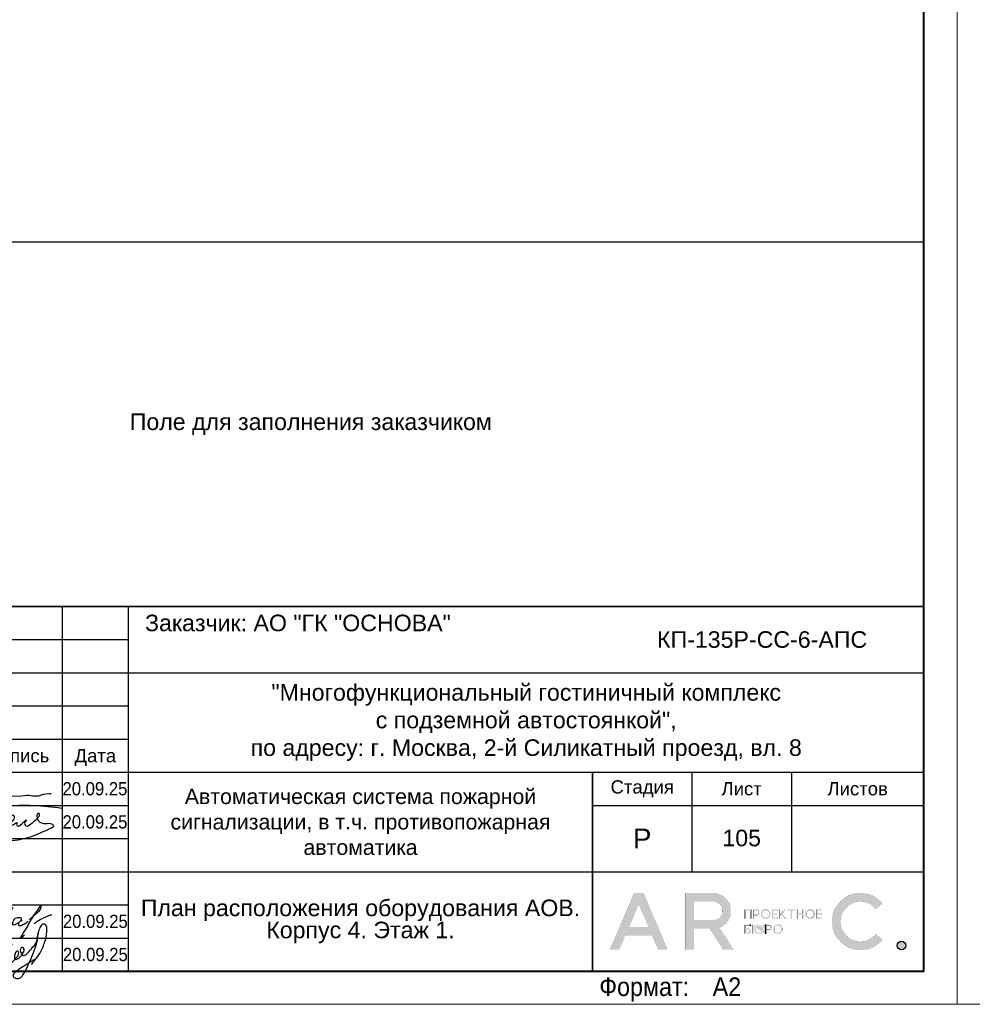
# Model space of a CAD drawing. Header units: millimetres. Extents: x -816133 to 919604, y 87941 to 147341.
# Tile 4 of 256: x -746175 to -731804, y 87941 to 102791. Entities that reach past the tile are written whole.
import ezdxf
from ezdxf.enums import TextEntityAlignment as Align

# ---------------------------------------------------------------- set-up
doc = ezdxf.new("R2010")
doc.units = ezdxf.units.MM
doc.layers.get('Defpoints').update_dxf_attribs({"color": 252})
for name, color, linetype, lineweight in [('DB CP Оформление', 7, 'Continuous', 25), ('Охрана входов', 252, 'Continuous', 30), ('Рамка', 7, 'Continuous', 18)]:
    doc.layers.add(name, color=color, linetype=linetype, lineweight=lineweight)
doc.layers.add('DB CP Подписи', color=7, linetype='Continuous', lineweight=25, true_color=0x0a45f5)
doc.layers.add('Автоматика', color=1, linetype='Continuous')
doc.layers.add('формат', color=250, linetype='Continuous')
doc.styles.add('Arial', font='arial.ttf', dxfattribs={"width": 0.9, "height": 699.9999999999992})
doc.styles.add('CP.Text', font='arial.ttf')
doc.styles.add('CP.Text дата', font='arial.ttf', dxfattribs={"width": 0.9})

# ---------------------------------------------------------------- blocks, each defined once
blk = doc.blocks.new('*U1162')
at = {"color": 0, "lineweight": 0}
blk.add_lwpolyline([(-841, 3.464264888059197e-14), (6.661338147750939e-14, 6.661338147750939e-14), (-1.377945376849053e-14, 594.0000000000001), (-841.0000000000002, 594.0000000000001)], close=True, dxfattribs=at)
at = {"lineweight": 40}
blk.add_lwpolyline([(-821, 5.000000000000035), (-4.999999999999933, 5.000000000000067), (-5.000000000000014, 589.0000000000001), (-821.0000000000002, 589.0000000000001)], close=True, dxfattribs=at)
at = {"style": 'Arial', "width": 0.9}
blk.add_text('Формат:', height=2.8, dxfattribs=at).set_placement((-53.97311837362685, 1.250000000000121))
at = {"style": 'Arial', "width": 0.9, "flags": 8}
blk.add_attdef('FORMAT', (-36.87188609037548, 1.257088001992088), '', height=2.8, dxfattribs=at)
blk = doc.blocks.new('Попов')
at = {"layer": 'DB CP Подписи', "color": 160, "true_color": 0x0a45f5}
for points in [[(7.394956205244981, 7.032094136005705), (4.284556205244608, 0.8400941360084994), (3.982156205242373, 0.4944941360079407), (3.665356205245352, 0.2583778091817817), (3.190156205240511, 0.09837780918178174), (2.801356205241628, 0.2064941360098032), (2.509696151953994, 0.451294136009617), (2.383756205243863, 0.7680941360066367), (2.429696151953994, 0.9984941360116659), (2.62855620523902, 1.243294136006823), (3.319756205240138, 1.603294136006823), (3.895756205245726, 1.848094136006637), (4.370956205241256, 1.992094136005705), (4.918156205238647, 1.992094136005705)], [(7.394956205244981, 7.032094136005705), (6.962956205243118, 6.427294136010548), (4.918156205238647, 1.992094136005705)], [(8.094156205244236, 0.03369413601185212), (8.828556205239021, 0.5520941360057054), (9.980556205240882, 1.272094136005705), (10.85895620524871, 1.761694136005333), (10.41255620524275, 1.084894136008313), (11.57895620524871, 2.611294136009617), (12.16935620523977, 3.84969413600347), (12.471756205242, 4.713694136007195), (12.629696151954, 5.419294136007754), (12.689696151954, 6.2400941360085), (12.54375620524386, 6.945694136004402), (12.34215620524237, 7.075294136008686), (12.03975620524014, 7.075294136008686), (11.64969615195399, 6.6000941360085), (11.379696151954, 5.779294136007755), (11.21895620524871, 4.728094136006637), (10.72935620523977, 3.014494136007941), (9.418956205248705, 0.0336941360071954)], [(5.979696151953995, 4.069175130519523), (4.859696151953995, -0.1216221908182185), (5.311356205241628, 0.624094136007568), (5.311356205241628, 0.8688941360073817), (5.624396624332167, 1.697142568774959), (6.247356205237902, 2.150494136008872), (6.650556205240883, 2.323294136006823), (6.909756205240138, 2.323294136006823), (7.125756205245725, 2.150494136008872), (7.125756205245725, 1.747294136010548), (6.82335620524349, 1.243294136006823), (6.333756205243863, 0.7968941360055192), (5.714556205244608, 0.5088941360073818), (5.412156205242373, 0.5952941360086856), (5.49855620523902, 1.286494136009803), (5.817585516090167, 1.879286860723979), (5.714556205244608, 1.286494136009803), (5.829756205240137, 0.9552941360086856), (6.146556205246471, 0.8832941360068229), (6.794556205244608, 1.012894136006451), (7.528956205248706, 1.459294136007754), (8.119356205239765, 2.064094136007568), (8.407356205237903, 2.510494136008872), (8.407356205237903, 2.899294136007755), (8.320956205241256, 3.028894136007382), (8.090556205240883, 2.956894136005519), (7.816956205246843, 2.366494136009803), (7.816956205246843, 1.963294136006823), (7.989756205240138, 1.776094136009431), (8.364156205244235, 1.891294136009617), (8.82495620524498, 2.323294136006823), (9.055356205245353, 2.697694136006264), (9.271356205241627, 3.302494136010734), (9.012156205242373, 3.561694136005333), (8.882556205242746, 3.561694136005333), (8.709696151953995, 3.3600941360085), (8.709696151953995, 2.978377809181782), (9.039696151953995, 2.408377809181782), (10.349696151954, 3.378377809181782), (11.11969615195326, 4.410259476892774), (11.27818451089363, 5.133235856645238), (11.35539592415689, 5.654323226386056), (11.38831620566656, 5.819447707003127), (11.35539592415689, 5.654323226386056)], [(3.521356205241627, 2.971294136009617), (3.294445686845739, 2.859738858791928), (4.789696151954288, 2.859738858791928)], [(3.521356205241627, 2.971294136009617), (4.126156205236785, 3.244894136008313), (4.932556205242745, 3.475294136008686), (6.444556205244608, 3.835294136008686), (7.495756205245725, 4.080094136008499)], [(1.534156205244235, 0.8688941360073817), (1.303756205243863, 1.041694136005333), (1.217356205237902, 1.214494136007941), (1.447756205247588, 1.416094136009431), (2.038156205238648, 1.603294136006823), (2.815756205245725, 1.761694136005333), (3.506956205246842, 1.876894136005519), (4.357209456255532, 1.989153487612), (4.918156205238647, 1.992094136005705)]]:
    blk.add_spline(points, degree=3, dxfattribs=at)
at = {"layer": 'DB CP Подписи'}
blk.add_spline([(8.094156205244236, 0.03369413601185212), (7.791756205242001, -0.2544480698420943), (7.618956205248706, -0.4847058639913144), (7.618956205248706, -0.8015058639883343), (7.950156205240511, -1.060705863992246), (8.569356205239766, -1.060705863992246), (8.943756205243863, -0.7583058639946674), (9.116556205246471, -0.4991058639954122), (9.418956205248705, 0.0336941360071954)], degree=3, dxfattribs=at)
blk = doc.blocks.new('A$Cf51998ab')
at = {"layer": 'DB CP Подписи'}
for points in [[(2.024743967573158, 7.175397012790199), (0.02474396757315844, 3.175397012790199), (2.524743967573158, 0.1753970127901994), (9.524743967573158, 6.675397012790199), (17.02474396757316, 19.1753970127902), (23.52474396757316, 28.6753970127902), (29.02474396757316, 35.6753970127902), (35.52474396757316, 43.6753970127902), (36.52474396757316, 44.6753970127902), (30.02474396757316, 30.6753970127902), (28.52474396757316, 26.1753970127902), (28.52474396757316, 25.1753970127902), (31.52474396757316, 26.6753970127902), (36.02474396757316, 30.1753970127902), (43.52474396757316, 36.1753970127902), (45.52474396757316, 39.1753970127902), (47.52474396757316, 42.6753970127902), (47.52474396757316, 43.1753970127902), (48.02474396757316, 44.1753970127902), (40.52474396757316, 31.1753970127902), (37.52474396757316, 25.6753970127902), (40.52474396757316, 25.1753970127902), (47.02474396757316, 28.6753970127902), (47.52474396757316, 29.1753970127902)], [(66.52474396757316, 31.6753970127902), (75.02474396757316, 39.1753970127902), (79.02474396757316, 43.6753970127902), (79.52474396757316, 46.6753970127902), (75.02474396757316, 41.6753970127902), (69.02474396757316, 32.6753970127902), (61.02474396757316, 18.6753970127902), (57.02474396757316, 11.6753970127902), (61.52474396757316, 15.6753970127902)], [(57.52474396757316, 34.1753970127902), (54.52474396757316, 34.1753970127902), (50.02474396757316, 31.1753970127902), (49.52474396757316, 26.1753970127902), (54.02474396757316, 27.6753970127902), (56.02474396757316, 29.1753970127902), (58.02474396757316, 33.1753970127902), (57.52474396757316, 34.1753970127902)], [(71.80259313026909, 27.23596012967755), (75.18207571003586, 30.02247973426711), (81.43411698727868, 33.40007838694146), (87.77064376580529, 36.27103771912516), (91.06563812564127, 37.45319772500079)], [(59.02474396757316, 30.6753970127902), (55.49455854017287, 28.71229258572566), (55.52474396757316, 25.6753970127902), (57.52474396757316, 25.6753970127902), (62.02474396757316, 27.6753970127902), (65.02474396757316, 29.6753970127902), (65.52474396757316, 30.1753970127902)]]:
    blk.add_spline(points, degree=3, dxfattribs=at)
blk = doc.blocks.new('Лого')
at = {"layer": 'DB CP Оформление'}
h = blk.add_hatch(color=0, dxfattribs=at)
edge = h.paths.add_edge_path()
edge.add_line((-3.149615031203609, 491.8564630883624), (-2.145539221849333, 491.0307320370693))
edge.add_arc((-5.466713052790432, 493.7619962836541), 4.300000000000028, 39.43316774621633, 320.5668322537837, ccw=False)
edge.add_line((-2.145539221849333, 496.4932605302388), (-3.149615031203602, 495.6675294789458))
edge.add_arc((-5.466713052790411, 493.7619962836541), 3.000000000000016, 39.43316774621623, 320.5668322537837)
edge = h.paths.add_edge_path()
edge.add_arc((0.7039796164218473, 490.1453402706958), 0.65, 0, 360)
h.paths.add_polyline_path([(-38.91856638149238, 496.3972109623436), (-37.43639440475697, 492.9290438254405), (-40.40073835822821, 492.9290438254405)], flags=16)
edge = h.paths.add_edge_path(flags=16)
edge.add_line((-30.56831019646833, 493.9825875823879), (-27.63778042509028, 493.9825875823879))
edge.add_arc((-27.63778042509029, 495.2825875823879), 1.299999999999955, 270.0000000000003, 360.0000000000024)
edge.add_line((-26.33778042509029, 495.2825875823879), (-26.33778042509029, 495.4512324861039))
edge.add_arc((-27.63778042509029, 495.4512324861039), 1.300000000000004, 359.9999999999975, 449.9999999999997)
edge.add_line((-27.63778042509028, 496.7512324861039), (-30.56831019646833, 496.7512324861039))
edge.add_line((-30.56831019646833, 496.7512324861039), (-30.56831019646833, 493.9825875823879))
h.paths.add_polyline_path([(-35.9689509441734, 489.4953402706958), (-36.88082038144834, 491.6290438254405), (-40.956312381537, 491.6290438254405), (-41.8681818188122, 489.4953402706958), (-43.28192242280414, 489.4953402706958), (-39.6254366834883, 498.0512324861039), (-38.21169607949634, 498.0512324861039), (-34.55521034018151, 489.4953402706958)])
edge = h.paths.add_edge_path()
edge.add_line((-30.56831019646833, 489.4953402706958), (-31.86831019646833, 489.4953402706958))
edge.add_line((-31.86831019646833, 489.4953402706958), (-31.86831019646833, 498.0512324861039))
edge.add_line((-31.86831019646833, 498.0512324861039), (-27.63778042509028, 498.0512324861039))
edge.add_arc((-27.63778042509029, 495.4512324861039), 2.600000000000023, 0, 89.99999999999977, ccw=False)
edge.add_line((-25.03778042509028, 495.4512324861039), (-25.03778042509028, 495.2825875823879))
edge.add_arc((-27.63778042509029, 495.2825875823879), 2.600000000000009, -70.23716168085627, 0, ccw=False)
edge.add_line((-26.75864866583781, 492.8357268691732), (-24.6131234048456, 489.4953402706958))
edge.add_line((-24.6131234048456, 489.4953402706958), (-26.15818166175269, 489.4953402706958))
edge.add_line((-26.15818166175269, 489.4953402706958), (-28.20534579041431, 492.6825875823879))
edge.add_line((-28.20534579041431, 492.6825875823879), (-30.56831019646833, 492.6825875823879))
edge.add_line((-30.56831019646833, 492.6825875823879), (-30.56831019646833, 489.4953402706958))
edge = h.paths.add_edge_path(flags=16)
edge.add_line((-21.27053753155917, 492.6928723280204), (-21.27053753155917, 492.5228723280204))
edge.add_arc((-20.82053753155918, 492.5228723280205), 0.4499999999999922, 180.0000000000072, 270.0000000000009)
edge.add_line((-20.82053753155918, 492.0728723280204), (-20.69150461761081, 492.0728723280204))
edge.add_arc((-20.6915046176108, 492.5228723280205), 0.4500000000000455, 269.9999999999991, 359.9999999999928)
edge.add_line((-20.24150461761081, 492.5228723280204), (-20.24150461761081, 492.6928723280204))
edge.add_arc((-20.69150461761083, 492.6928723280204), 0.4500000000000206, 0, 89.99999999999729)
edge.add_line((-20.69150461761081, 493.1428723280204), (-20.82053753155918, 493.1428723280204))
edge.add_arc((-20.82053753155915, 492.6928723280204), 0.4500000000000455, 90.00000000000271, 180)
edge = h.paths.add_edge_path(flags=17)
edge.add_line((-21.62964566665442, 491.9228723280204), (-21.62964566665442, 492.5328723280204))
edge.add_line((-21.62964566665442, 492.5328723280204), (-21.45053753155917, 492.5328723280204))
edge.add_line((-21.45053753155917, 492.5328723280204), (-21.45053753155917, 492.5228723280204))
edge.add_arc((-20.85053753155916, 492.5228723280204), 0.6000000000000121, 180, 269.999999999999)
edge.add_line((-20.85053753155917, 491.9228723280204), (-20.66150461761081, 491.9228723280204))
edge.add_arc((-20.66150461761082, 492.5228723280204), 0.6000000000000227, 270.000000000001, 360)
edge.add_line((-20.06150461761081, 492.5228723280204), (-20.06150461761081, 492.6928723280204))
edge.add_arc((-20.66150461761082, 492.6928723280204), 0.6000000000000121, 0, 89.99999999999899)
edge.add_line((-20.66150461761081, 493.2928723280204), (-20.85053753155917, 493.2928723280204))
edge.add_arc((-20.85053753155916, 492.6928723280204), 0.6000000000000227, 90.00000000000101, 180)
edge.add_line((-21.45053753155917, 492.6928723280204), (-21.45053753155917, 492.6828723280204))
edge.add_line((-21.45053753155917, 492.6828723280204), (-21.62964566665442, 492.6828723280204))
edge.add_line((-21.62964566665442, 492.6828723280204), (-21.62964566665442, 493.2928723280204))
edge.add_line((-21.62964566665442, 493.2928723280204), (-21.80964566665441, 493.2928723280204))
edge.add_line((-21.80964566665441, 493.2928723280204), (-21.80964566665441, 491.9228723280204))
edge.add_line((-21.80964566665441, 491.9228723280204), (-21.62964566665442, 491.9228723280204))
edge = h.paths.add_edge_path(flags=16)
edge.add_line((-18.44160413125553, 492.6928723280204), (-18.44160413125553, 492.5228723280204))
edge.add_arc((-17.99160413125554, 492.5228723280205), 0.4499999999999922, 180.0000000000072, 270.0000000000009)
edge.add_line((-17.99160413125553, 492.0728723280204), (-17.86257121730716, 492.0728723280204))
edge.add_arc((-17.86257121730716, 492.5228723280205), 0.4500000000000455, 269.9999999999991, 359.9999999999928)
edge.add_line((-17.41257121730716, 492.5228723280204), (-17.41257121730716, 492.6928723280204))
edge.add_arc((-17.86257121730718, 492.6928723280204), 0.4500000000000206, 0, 89.99999999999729)
edge.add_line((-17.86257121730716, 493.1428723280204), (-17.99160413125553, 493.1428723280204))
edge.add_arc((-17.99160413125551, 492.6928723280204), 0.4500000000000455, 90.00000000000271, 180)
edge = h.paths.add_edge_path()
edge.add_line((-18.62160413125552, 492.6928723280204), (-18.62160413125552, 492.5228723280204))
edge.add_arc((-18.02160413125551, 492.5228723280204), 0.6000000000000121, 180, 269.999999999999)
edge.add_line((-18.02160413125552, 491.9228723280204), (-17.83257121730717, 491.9228723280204))
edge.add_arc((-17.83257121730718, 492.5228723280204), 0.6000000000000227, 270.000000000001, 360)
edge.add_line((-17.23257121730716, 492.5228723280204), (-17.23257121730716, 492.6928723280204))
edge.add_arc((-17.83257121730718, 492.6928723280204), 0.6000000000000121, 0, 89.99999999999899)
edge.add_line((-17.83257121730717, 493.2928723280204), (-18.02160413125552, 493.2928723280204))
edge.add_arc((-18.02160413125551, 492.6928723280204), 0.6000000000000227, 90.00000000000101, 180)
edge = h.paths.add_edge_path(flags=16)
edge.add_line((-13.61226025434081, 494.9777851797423), (-13.61226025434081, 494.8077851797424))
edge.add_arc((-13.16226025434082, 494.8077851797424), 0.4499999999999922, 180.0000000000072, 270.0000000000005)
edge.add_line((-13.16226025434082, 494.3577851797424), (-13.03322734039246, 494.3577851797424))
edge.add_arc((-13.03322734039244, 494.8077851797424), 0.4500000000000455, 269.9999999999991, 359.9999999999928)
edge.add_line((-12.58322734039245, 494.8077851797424), (-12.58322734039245, 494.9777851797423))
edge.add_arc((-13.03322734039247, 494.9777851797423), 0.4500000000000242, 0, 89.99999999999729)
edge.add_line((-13.03322734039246, 495.4277851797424), (-13.16226025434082, 495.4277851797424))
edge.add_arc((-13.16226025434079, 494.9777851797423), 0.4500000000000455, 90.00000000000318, 180)
edge = h.paths.add_edge_path()
edge.add_line((-13.79226025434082, 494.9777851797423), (-13.79226025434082, 494.8077851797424))
edge.add_arc((-13.19226025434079, 494.8077851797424), 0.6000000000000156, 180, 269.9999999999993)
edge.add_line((-13.19226025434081, 494.2077851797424), (-13.00322734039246, 494.2077851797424))
edge.add_arc((-13.00322734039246, 494.8077851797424), 0.6000000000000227, 270.000000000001, 360)
edge.add_line((-12.40322734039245, 494.8077851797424), (-12.40322734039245, 494.9777851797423))
edge.add_arc((-13.00322734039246, 494.9777851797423), 0.6000000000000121, 0, 89.99999999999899)
edge.add_line((-13.00322734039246, 495.5777851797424), (-13.19226025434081, 495.5777851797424))
edge.add_arc((-13.19226025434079, 494.9777851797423), 0.6000000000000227, 90.00000000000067, 180)
edge = h.paths.add_edge_path(flags=16)
edge.add_line((-20.28705089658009, 494.9777851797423), (-20.28705089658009, 494.8077851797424))
edge.add_arc((-19.8370508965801, 494.8077851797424), 0.4499999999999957, 180.0000000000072, 270.0000000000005)
edge.add_line((-19.83705089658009, 494.3577851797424), (-19.70801798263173, 494.3577851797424))
edge.add_arc((-19.70801798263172, 494.8077851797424), 0.4500000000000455, 269.9999999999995, 359.9999999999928)
edge.add_line((-19.25801798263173, 494.8077851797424), (-19.25801798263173, 494.9777851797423))
edge.add_arc((-19.70801798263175, 494.9777851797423), 0.4500000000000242, 0, 89.99999999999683)
edge.add_line((-19.70801798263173, 495.4277851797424), (-19.83705089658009, 495.4277851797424))
edge.add_arc((-19.83705089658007, 494.9777851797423), 0.4500000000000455, 90.00000000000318, 180)
edge = h.paths.add_edge_path()
edge.add_line((-20.46705089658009, 494.9777851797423), (-20.46705089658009, 494.8077851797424))
edge.add_arc((-19.86705089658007, 494.8077851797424), 0.6000000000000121, 180, 269.999999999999)
edge.add_line((-19.86705089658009, 494.2077851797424), (-19.67801798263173, 494.2077851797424))
edge.add_arc((-19.67801798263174, 494.8077851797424), 0.6000000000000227, 270.000000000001, 360)
edge.add_line((-19.07801798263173, 494.8077851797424), (-19.07801798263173, 494.9777851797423))
edge.add_arc((-19.67801798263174, 494.9777851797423), 0.6000000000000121, 0, 89.99999999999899)
edge.add_line((-19.67801798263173, 495.5777851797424), (-19.86705089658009, 495.5777851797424))
edge.add_arc((-19.86705089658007, 494.9777851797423), 0.6000000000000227, 90.00000000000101, 180)
edge = h.paths.add_edge_path(flags=16)
edge.add_arc((-19.22667760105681, 492.7878723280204), 0.1800000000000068, 270.0000000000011, 360)
edge.add_line((-19.04667760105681, 492.7878723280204), (-19.0466776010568, 492.9328723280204))
edge.add_arc((-19.22667760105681, 492.9328723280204), 0.1800000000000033, 0, 89.99999999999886)
edge.add_line((-19.2266776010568, 493.1128723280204), (-19.63443714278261, 493.1128723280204))
edge.add_line((-19.63443714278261, 493.1128723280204), (-19.6344371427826, 492.6078723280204))
edge.add_line((-19.6344371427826, 492.6078723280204), (-19.22667760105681, 492.6078723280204))
edge = h.paths.add_edge_path()
edge.add_line((-19.63443714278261, 491.9228723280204), (-19.81443714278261, 491.9228723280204))
edge.add_line((-19.81443714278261, 491.9228723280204), (-19.81443714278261, 493.2928723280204))
edge.add_line((-19.81443714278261, 493.2928723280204), (-19.2266776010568, 493.2928723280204))
edge.add_arc((-19.2266776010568, 492.9328723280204), 0.3600000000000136, 0, 89.99999999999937, ccw=False)
edge.add_line((-18.8666776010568, 492.9328723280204), (-18.86667760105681, 492.7878723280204))
edge.add_arc((-19.22667760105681, 492.7878723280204), 0.3600000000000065, -89.99999999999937, 0, ccw=False)
edge.add_line((-19.22667760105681, 492.4278723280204), (-19.63443714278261, 492.4278723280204))
edge.add_line((-19.63443714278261, 492.4278723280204), (-19.63443714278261, 491.9228723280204))
edge = h.paths.add_edge_path(flags=16)
edge.add_line((-22.41432519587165, 492.0728723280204), (-22.81592550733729, 492.0728723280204))
edge.add_line((-22.81592550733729, 492.0728723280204), (-22.81592550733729, 492.5700955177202))
edge.add_line((-22.81592550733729, 492.5700955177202), (-22.41432519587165, 492.5700955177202))
edge.add_arc((-22.41432519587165, 492.3900955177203), 0.17999999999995, -1.807620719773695e-11, 89.99999999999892, ccw=False)
edge.add_line((-22.23432519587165, 492.3900955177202), (-22.23432519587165, 492.2528723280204))
edge.add_arc((-22.41432519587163, 492.2528723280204), 0.1799999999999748, -90.00000000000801, 0, ccw=False)
h.paths.add_polyline_path([(-16.95626591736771, 495.5777851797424), (-17.51223811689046, 494.9677851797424), (-17.55459530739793, 494.9677851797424), (-17.55459530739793, 495.5777851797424), (-17.73459530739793, 495.5777851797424), (-17.73459530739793, 494.2077851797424), (-17.55459530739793, 494.2077851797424), (-17.55459530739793, 494.8177851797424), (-17.47826675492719, 494.8177851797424), (-16.92229455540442, 494.2077851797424), (-16.67874821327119, 494.2077851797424), (-17.32006333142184, 494.9114214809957), (-16.71271957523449, 495.5777851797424)])
edge = h.paths.add_edge_path()
edge.add_line((-22.10894538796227, 493.1128723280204), (-22.8159255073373, 493.1128723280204))
edge.add_line((-22.8159255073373, 493.1128723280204), (-22.81592550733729, 492.7200955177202))
edge.add_line((-22.81592550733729, 492.7200955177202), (-22.41432519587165, 492.7200955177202))
edge.add_arc((-22.41432519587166, 492.3600955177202), 0.3600000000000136, 0, 89.99999999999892, ccw=False)
edge.add_line((-22.05432519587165, 492.3600955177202), (-22.05432519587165, 492.2828723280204))
edge.add_arc((-22.41432519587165, 492.2828723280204), 0.3600000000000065, -89.99999999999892, 0, ccw=False)
edge.add_line((-22.41432519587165, 491.9228723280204), (-23.01592550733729, 491.9228723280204))
edge.add_line((-23.01592550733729, 491.9228723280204), (-23.01592550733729, 493.2928723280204))
edge.add_line((-23.01592550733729, 493.2928723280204), (-22.10894538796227, 493.2928723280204))
edge.add_line((-22.10894538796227, 493.2928723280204), (-22.10894538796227, 493.1128723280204))
h.paths.add_polyline_path([(-15.99401623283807, 495.3977851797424), (-16.45775531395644, 495.3977851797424), (-16.45775531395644, 495.5777851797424), (-15.35027715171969, 495.5777851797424), (-15.35027715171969, 495.3977851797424), (-15.81401623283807, 495.3977851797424), (-15.81401623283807, 494.2077851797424), (-15.99401623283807, 494.2077851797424)])
h.paths.add_polyline_path([(-14.219327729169, 494.9827851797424), (-14.219327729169, 495.5777851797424), (-14.039327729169, 495.5777851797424), (-14.039327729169, 494.2077851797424), (-14.219327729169, 494.2077851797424), (-14.219327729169, 494.8027851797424), (-14.92320967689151, 494.8027851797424), (-14.92320967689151, 494.2077851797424), (-15.10320967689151, 494.2077851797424), (-15.10320967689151, 495.5777851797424), (-14.92320967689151, 495.5777851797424), (-14.92320967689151, 494.9827851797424)])
h.paths.add_polyline_path([(-11.97615986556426, 494.8027851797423), (-11.97615986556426, 494.3877851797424), (-11.30687213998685, 494.3877851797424), (-11.30687213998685, 494.2077851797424), (-12.15615986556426, 494.2077851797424), (-12.15615986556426, 495.5777851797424), (-11.30687213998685, 495.5777851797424), (-11.30687213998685, 495.3977851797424), (-11.97615986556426, 495.3977851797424), (-11.97615986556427, 494.9827851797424), (-11.34484040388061, 494.9827851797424), (-11.34484040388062, 494.8027851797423)])
edge = h.paths.add_edge_path(flags=16)
edge.add_arc((-21.07411837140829, 495.0727851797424), 0.1800000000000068, 270.0000000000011, 360)
edge.add_line((-20.89411837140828, 495.0727851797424), (-20.89411837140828, 495.2177851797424))
edge.add_arc((-21.07411837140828, 495.2177851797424), 0.1800000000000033, 0, 89.99999999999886)
edge.add_line((-21.07411837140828, 495.3977851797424), (-21.48187791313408, 495.3977851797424))
edge.add_line((-21.48187791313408, 495.3977851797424), (-21.48187791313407, 494.8927851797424))
edge.add_line((-21.48187791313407, 494.8927851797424), (-21.07411837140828, 494.8927851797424))
h.paths.add_polyline_path([(-22.81592550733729, 494.2077851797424), (-23.01592550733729, 494.2077851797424), (-23.01592550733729, 495.5777851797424), (-21.90894538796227, 495.5777851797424), (-21.90894538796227, 494.2077851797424), (-22.10894538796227, 494.2077851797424), (-22.10894538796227, 495.3977851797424), (-22.81592550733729, 495.3977851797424)])
h.paths.add_polyline_path([(-18.65095050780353, 494.8027851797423), (-18.65095050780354, 494.3877851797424), (-17.98166278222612, 494.3877851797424), (-17.98166278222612, 494.2077851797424), (-18.83095050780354, 494.2077851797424), (-18.83095050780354, 495.5777851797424), (-17.98166278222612, 495.5777851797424), (-17.98166278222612, 495.3977851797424), (-18.65095050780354, 495.3977851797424), (-18.65095050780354, 494.9827851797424), (-18.01963104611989, 494.9827851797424), (-18.01963104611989, 494.8027851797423)])
edge = h.paths.add_edge_path()
edge.add_line((-21.48187791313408, 494.2077851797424), (-21.66187791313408, 494.2077851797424))
edge.add_line((-21.66187791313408, 494.2077851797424), (-21.66187791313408, 495.5777851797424))
edge.add_line((-21.66187791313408, 495.5777851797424), (-21.07411837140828, 495.5777851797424))
edge.add_arc((-21.07411837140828, 495.2177851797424), 0.3600000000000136, 0, 89.99999999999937, ccw=False)
edge.add_line((-20.71411837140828, 495.2177851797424), (-20.71411837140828, 495.0727851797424))
edge.add_arc((-21.07411837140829, 495.0727851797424), 0.3600000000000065, -89.99999999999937, 0, ccw=False)
edge.add_line((-21.07411837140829, 494.7127851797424), (-21.48187791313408, 494.7127851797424))
edge.add_line((-21.48187791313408, 494.7127851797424), (-21.48187791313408, 494.2077851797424))
edge = h.paths.add_edge_path()
edge.add_line((-19.81443714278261, 493.2928723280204), (-19.81443714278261, 491.9228723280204))
edge.add_line((-22.10894538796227, 493.2928723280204), (-22.10894538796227, 493.1128723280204))
at = {"layer": 'DB CP Оформление', "color": 0}
for p, q in [((-22.10894538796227, 493.2928723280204), (-22.10894538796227, 493.1128723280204)), ((-19.81443714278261, 493.2928723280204), (-19.81443714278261, 491.9228723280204))]:
    blk.add_line(p, q, dxfattribs=at)
at = {"layer": 'DB CP Оформление', "color": 0, "const_width": 0.01}
for points in [[(-35.9689509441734, 489.4953402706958), (-36.88082038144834, 491.6290438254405), (-40.956312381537, 491.6290438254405), (-41.8681818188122, 489.4953402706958), (-43.28192242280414, 489.4953402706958), (-39.6254366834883, 498.0512324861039), (-38.21169607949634, 498.0512324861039), (-34.55521034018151, 489.4953402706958)], [(-38.91856638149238, 496.3972109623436), (-37.43639440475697, 492.9290438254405), (-40.40073835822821, 492.9290438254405)], [(-22.81592550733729, 494.2077851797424), (-23.01592550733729, 494.2077851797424), (-23.01592550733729, 495.5777851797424), (-21.90894538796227, 495.5777851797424), (-21.90894538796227, 494.2077851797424), (-22.10894538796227, 494.2077851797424), (-22.10894538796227, 495.3977851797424), (-22.81592550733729, 495.3977851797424)], [(-18.65095050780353, 494.8027851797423), (-18.65095050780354, 494.3877851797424), (-17.98166278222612, 494.3877851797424), (-17.98166278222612, 494.2077851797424), (-18.83095050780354, 494.2077851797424), (-18.83095050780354, 495.5777851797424), (-17.98166278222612, 495.5777851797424), (-17.98166278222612, 495.3977851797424), (-18.65095050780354, 495.3977851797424), (-18.65095050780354, 494.9827851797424), (-18.01963104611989, 494.9827851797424), (-18.01963104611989, 494.8027851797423)], [(-16.95626591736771, 495.5777851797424), (-17.51223811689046, 494.9677851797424), (-17.55459530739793, 494.9677851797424), (-17.55459530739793, 495.5777851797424), (-17.73459530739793, 495.5777851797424), (-17.73459530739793, 494.2077851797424), (-17.55459530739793, 494.2077851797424), (-17.55459530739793, 494.8177851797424), (-17.47826675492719, 494.8177851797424), (-16.92229455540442, 494.2077851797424), (-16.67874821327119, 494.2077851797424), (-17.32006333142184, 494.9114214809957), (-16.71271957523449, 495.5777851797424)], [(-15.99401623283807, 495.3977851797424), (-16.45775531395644, 495.3977851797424), (-16.45775531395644, 495.5777851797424), (-15.35027715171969, 495.5777851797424), (-15.35027715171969, 495.3977851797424), (-15.81401623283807, 495.3977851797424), (-15.81401623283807, 494.2077851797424), (-15.99401623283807, 494.2077851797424)], [(-14.219327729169, 494.9827851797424), (-14.219327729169, 495.5777851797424), (-14.039327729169, 495.5777851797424), (-14.039327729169, 494.2077851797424), (-14.219327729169, 494.2077851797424), (-14.219327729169, 494.8027851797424), (-14.92320967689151, 494.8027851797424), (-14.92320967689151, 494.2077851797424), (-15.10320967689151, 494.2077851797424), (-15.10320967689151, 495.5777851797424), (-14.92320967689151, 495.5777851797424), (-14.92320967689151, 494.9827851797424)], [(-11.97615986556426, 494.8027851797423), (-11.97615986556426, 494.3877851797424), (-11.30687213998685, 494.3877851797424), (-11.30687213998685, 494.2077851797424), (-12.15615986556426, 494.2077851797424), (-12.15615986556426, 495.5777851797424), (-11.30687213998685, 495.5777851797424), (-11.30687213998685, 495.3977851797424), (-11.97615986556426, 495.3977851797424), (-11.97615986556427, 494.9827851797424), (-11.34484040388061, 494.9827851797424), (-11.34484040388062, 494.8027851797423)]]:
    blk.add_lwpolyline(points, close=True, dxfattribs=at)
for points in [[(-30.56831019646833, 489.4953402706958), (-31.86831019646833, 489.4953402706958), (-31.86831019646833, 498.0512324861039), (-27.63778042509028, 498.0512324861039, -0.414213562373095), (-25.03778042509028, 495.4512324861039), (-25.03778042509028, 495.2825875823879, -0.316436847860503), (-26.75864866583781, 492.8357268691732), (-24.6131234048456, 489.4953402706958), (-26.15818166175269, 489.4953402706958), (-28.20534579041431, 492.6825875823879), (-30.56831019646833, 492.6825875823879)], [(-3.149615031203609, 491.8564630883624), (-2.145539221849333, 491.0307320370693, -2.790346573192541), (-2.145539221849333, 496.4932605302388), (-3.149615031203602, 495.6675294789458, 2.790346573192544)], [(-30.56831019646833, 493.9825875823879), (-27.63778042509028, 493.9825875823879, 0.414213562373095), (-26.33778042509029, 495.2825875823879), (-26.33778042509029, 495.4512324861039, 0.414213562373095), (-27.63778042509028, 496.7512324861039), (-30.56831019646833, 496.7512324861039)], [(-21.48187791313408, 494.2077851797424), (-21.66187791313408, 494.2077851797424), (-21.66187791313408, 495.5777851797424), (-21.07411837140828, 495.5777851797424, -0.4142135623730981), (-20.71411837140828, 495.2177851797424), (-20.71411837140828, 495.0727851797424, -0.4142135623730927), (-21.07411837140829, 494.7127851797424), (-21.48187791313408, 494.7127851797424)], [(-21.07411837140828, 494.8927851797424, 0.4142135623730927), (-20.89411837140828, 495.0727851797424), (-20.89411837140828, 495.2177851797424, 0.4142135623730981), (-21.07411837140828, 495.3977851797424), (-21.48187791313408, 495.3977851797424), (-21.48187791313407, 494.8927851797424)], [(-20.46705089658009, 494.9777851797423), (-20.46705089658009, 494.8077851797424, 0.414213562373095), (-19.86705089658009, 494.2077851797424), (-19.67801798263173, 494.2077851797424, 0.414213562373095), (-19.07801798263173, 494.8077851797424), (-19.07801798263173, 494.9777851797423, 0.414213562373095), (-19.67801798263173, 495.5777851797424), (-19.86705089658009, 495.5777851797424, 0.414213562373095)], [(-20.28705089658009, 494.9777851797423), (-20.28705089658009, 494.8077851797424, 0.414213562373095), (-19.83705089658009, 494.3577851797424), (-19.70801798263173, 494.3577851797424, 0.414213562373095), (-19.25801798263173, 494.8077851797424), (-19.25801798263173, 494.9777851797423, 0.414213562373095), (-19.70801798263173, 495.4277851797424), (-19.83705089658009, 495.4277851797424, 0.414213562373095)], [(-13.79226025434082, 494.9777851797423), (-13.79226025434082, 494.8077851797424, 0.414213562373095), (-13.19226025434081, 494.2077851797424), (-13.00322734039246, 494.2077851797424, 0.414213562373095), (-12.40322734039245, 494.8077851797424), (-12.40322734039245, 494.9777851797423, 0.414213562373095), (-13.00322734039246, 495.5777851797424), (-13.19226025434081, 495.5777851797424, 0.414213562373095)], [(-13.61226025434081, 494.9777851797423), (-13.61226025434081, 494.8077851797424, 0.414213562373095), (-13.16226025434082, 494.3577851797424), (-13.03322734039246, 494.3577851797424, 0.414213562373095), (-12.58322734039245, 494.8077851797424), (-12.58322734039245, 494.9777851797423, 0.414213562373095), (-13.03322734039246, 495.4277851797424), (-13.16226025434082, 495.4277851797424, 0.414213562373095)], [(-22.10894538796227, 493.1128723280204), (-22.8159255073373, 493.1128723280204), (-22.81592550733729, 492.7200955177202), (-22.41432519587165, 492.7200955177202, -0.4142135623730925), (-22.05432519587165, 492.3600955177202), (-22.05432519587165, 492.2828723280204, -0.4142135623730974), (-22.41432519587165, 491.9228723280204), (-23.01592550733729, 491.9228723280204), (-23.01592550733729, 493.2928723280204), (-22.10894538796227, 493.2928723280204)], [(-21.62964566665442, 491.9228723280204), (-21.62964566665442, 492.5328723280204), (-21.45053753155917, 492.5328723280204), (-21.45053753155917, 492.5228723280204, 0.414213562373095), (-20.85053753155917, 491.9228723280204), (-20.66150461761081, 491.9228723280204, 0.414213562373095), (-20.06150461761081, 492.5228723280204), (-20.06150461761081, 492.6928723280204, 0.414213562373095), (-20.66150461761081, 493.2928723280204), (-20.85053753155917, 493.2928723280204, 0.414213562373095), (-21.45053753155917, 492.6928723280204), (-21.45053753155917, 492.6828723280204), (-21.62964566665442, 492.6828723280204), (-21.62964566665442, 493.2928723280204), (-21.80964566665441, 493.2928723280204), (-21.80964566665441, 491.9228723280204)], [(-21.27053753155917, 492.6928723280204), (-21.27053753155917, 492.5228723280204, 0.414213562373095), (-20.82053753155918, 492.0728723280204), (-20.69150461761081, 492.0728723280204, 0.414213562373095), (-20.24150461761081, 492.5228723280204), (-20.24150461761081, 492.6928723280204, 0.414213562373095), (-20.69150461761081, 493.1428723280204), (-20.82053753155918, 493.1428723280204, 0.414213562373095)], [(-19.63443714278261, 491.9228723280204), (-19.81443714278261, 491.9228723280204), (-19.81443714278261, 493.2928723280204), (-19.2266776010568, 493.2928723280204, -0.4142135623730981), (-18.8666776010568, 492.9328723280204), (-18.86667760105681, 492.7878723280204, -0.4142135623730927), (-19.22667760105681, 492.4278723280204), (-19.63443714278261, 492.4278723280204)], [(-19.22667760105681, 492.6078723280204, 0.4142135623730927), (-19.04667760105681, 492.7878723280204), (-19.0466776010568, 492.9328723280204, 0.4142135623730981), (-19.2266776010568, 493.1128723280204), (-19.63443714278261, 493.1128723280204), (-19.6344371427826, 492.6078723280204)], [(-18.62160413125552, 492.6928723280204), (-18.62160413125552, 492.5228723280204, 0.414213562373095), (-18.02160413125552, 491.9228723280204), (-17.83257121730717, 491.9228723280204, 0.414213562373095), (-17.23257121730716, 492.5228723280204), (-17.23257121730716, 492.6928723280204, 0.414213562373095), (-17.83257121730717, 493.2928723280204), (-18.02160413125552, 493.2928723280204, 0.414213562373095)], [(-18.44160413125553, 492.6928723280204), (-18.44160413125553, 492.5228723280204, 0.414213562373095), (-17.99160413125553, 492.0728723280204), (-17.86257121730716, 492.0728723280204, 0.414213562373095), (-17.41257121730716, 492.5228723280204), (-17.41257121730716, 492.6928723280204, 0.414213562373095), (-17.86257121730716, 493.1428723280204), (-17.99160413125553, 493.1428723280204, 0.414213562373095)], [(-22.41432519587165, 492.0728723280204), (-22.81592550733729, 492.0728723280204), (-22.81592550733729, 492.5700955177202), (-22.41432519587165, 492.5700955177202, -0.4142135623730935), (-22.23432519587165, 492.3900955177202), (-22.23432519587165, 492.2528723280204, -0.4142135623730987)]]:
    blk.add_lwpolyline(points, format="xyb", close=True, dxfattribs=at)
at = {"layer": 'DB CP Оформление', "color": 0}
blk.add_circle((0.7039796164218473, 490.1453402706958), 0.65, dxfattribs=at)
at = {"layer": 'Defpoints', "color": 0}
blk.add_lwpolyline([(-45.89650028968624, 501.2732863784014), (4.103499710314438, 501.2732863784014), (4.103499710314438, 486.2732863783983), (-45.89650028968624, 486.2732863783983)], close=True, dxfattribs=at)
blk = doc.blocks.new('A$C5BE547C8')
at = {"layer": 'DB CP Подписи', "color": 160, "true_color": 0x0a45f5}
for points in [[(-36.17550682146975, 134.4371501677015), (61.71678818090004, 412.4869762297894)], [(12.77064067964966, 273.4620631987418), (54.9465189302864, 284.4855278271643), (94.154754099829, 355.2698806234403), (190.2780455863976, 461.4464249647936), (197.8667517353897, 439.9583000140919)], [(553.6754189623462, 292.4671654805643), (541.1363445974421, 294.8536106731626), (543.5881781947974, 221.3447915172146), (618.3679039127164, 188.8783703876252), (688.8570107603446, 181.5274854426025), (702.341915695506, 169.2760206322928), (655.1448083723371, 128.8461685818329), (445.8771119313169, 43.72502877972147), (210.5232081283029, -1.356840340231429), (25.1820216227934, -2.336883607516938), (-119.9528827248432, 30.00445333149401), (-207.229957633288, 105.4676031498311), (-226.8427679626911, 202.491644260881), (-177.8107121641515, 263.2541753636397), (-54.24994114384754, 301.4757719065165), (189.9297362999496, 360.2782164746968), (498.8316938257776, 377.9189649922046), (787.0024744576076, 349.3846527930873)], [(12.77064067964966, 273.4620631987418), (53.68175455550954, 259.2054039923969), (47.35787273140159, 207.3811667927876), (60.00563637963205, 173.2529950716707), (97.94904722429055, 183.3650324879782)], [(97.94904722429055, 183.3650324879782), (177.0679458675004, 224.8184770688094), (161.8986921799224, 163.5096667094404), (207.1457470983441, 161.4226177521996), (266.314922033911, 204.5548820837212), (296.9437179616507, 255.3396693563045), (253.785020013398, 280.3842265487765), (197.7158576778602, 243.8061435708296), (177.076149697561, 224.897245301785)], [(240.4512582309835, 278.160545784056), (216.6761126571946, 242.9138925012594), (193.0570860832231, 200.9501308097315), (214.3763311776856, 163.8837520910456), (260.4151262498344, 165.1061032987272), (324.2741268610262, 195.7046833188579), (317.2758679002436, 178.2197674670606), (323.3993369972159, 165.9803596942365), (371.5122399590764, 186.0879841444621), (421.3747226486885, 228.0517155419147), (401.2547955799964, 186.9622102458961), (414.3764636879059, 162.4833644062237), (464.2389463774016, 183.4652452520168), (539.4700353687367, 247.2851138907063), (556.5207641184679, 274.5734312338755), (553.6754189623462, 292.4671654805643)]]:
    blk.add_spline(points, degree=3, dxfattribs=at)
blk = doc.blocks.new('Никачалов')
blk.add_lwpolyline([(-307.2528087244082, -10.52482762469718), (-266.7209943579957, -10.52482762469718), (-217.2917009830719, 12.19796214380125), (-151.053767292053, 56.65713122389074), (-104.5903002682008, 97.1639252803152), (-42.3079472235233, 148.5397506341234), (-2.762450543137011, 181.1417946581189), (25.90605847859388, 213.7455219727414), (43.7010164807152, 235.4819012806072), (55.56432182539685, 255.2404097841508), (61.49597449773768, 269.0720390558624), (48.64291482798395, 267.0958515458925), (20.96416013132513, 227.5771512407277), (-26.48906123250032, 171.2625404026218), (-43.29770154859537, 147.551656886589), (-106.566372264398, 73.45304175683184), (-171.8145516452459, 1.330614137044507), (-320.1058683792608, -151.8054015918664), (-406.1148320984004, -241.7118334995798), (-487.1818974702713, -312.8461673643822), (-518.8162328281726, -343.4720238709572), (-528.703466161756, -345.4482113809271), (-526.7239574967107, -334.5808633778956), (-516.8401608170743, -316.7968590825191), (-494.0998678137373, -283.2067213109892), (-477.294664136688, -261.4703420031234), (-435.7730954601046, -217.0111729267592), (-400.1831794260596, -188.3598206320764), (-362.6171914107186, -168.6013121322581), (-318.1297963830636, -150.8173078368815), (-234.0969046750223, -118.213580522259), (-154.0195936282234, -90.55032198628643), (-5.728276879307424, -52.01971543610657), (-125.3510846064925, -134.0213973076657), (-130.2929829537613, -133.0333035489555), (-128.316910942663, -131.0571160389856), (-95.39726961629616, -111.8204287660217), (-59.85203000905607, -95.76348443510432), (-27.71938084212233, -87.49177623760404), (-25.77080201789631, -90.41229184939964), (-29.66795968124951, -102.5757764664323), (-30.15252690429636, -110.3610126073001), (-29.17995580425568, -115.7122051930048), (-24.3102270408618, -121.0650810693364), (-17.49535610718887, -123.4974413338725), (-8.24390245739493, -125.9314848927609), (2.468126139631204, -127.3909010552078), (14.15272583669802, -127.3909010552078), (101.7906602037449, -127.3909010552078), (105.0348549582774, -129.2711407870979), (104.8664592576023, -152.815378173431), (110.9218312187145, -158.3651994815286), (128.4246742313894, -163.9133375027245), (156.4780234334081, -166.202617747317), (264.0107071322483, -165.9518068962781), (307.6251938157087, -158.1497378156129), (346.3905716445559, -151.961947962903), (383.8122205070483, -151.961947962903), (403.5351374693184, -158.7119581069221), (436.9152894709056, -161.67118948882), (526.11689822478, -161.927050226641), (598.5373598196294, -138.5208429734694), (676.6111056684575, -125.8742528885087), (713.761259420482, -126.4129070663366)])
blk = doc.blocks.new('ауацуа')
at = {"layer": 'DB CP Оформление'}
for p, q in [((-901444.4389830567, -47611.55045884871), (-882944.4389830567, -47611.55045884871)), ((-901444.4389830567, -53111.55045884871), (-901444.4389830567, -47611.55045884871)), ((-900444.4389830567, -47611.55045884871), (-900444.4389830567, -50111.55045884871)), ((-899444.4389830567, -47611.55045884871), (-899444.4389830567, -53111.55045884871)), ((-898444.4389830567, -47611.55045884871), (-898444.4389830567, -50111.55045884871)), ((-897444.4389830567, -47611.55045884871), (-897444.4389830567, -53111.55045884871)), ((-895944.4389830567, -47611.55045884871), (-895944.4389830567, -53111.55045884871)), ((-894944.4389830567, -53111.55045884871), (-894944.4389830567, -47612.58197722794)), ((-901444.4389830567, -48111.55045884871), (-894944.4389830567, -48111.55045884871)), ((-901444.4389830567, -48611.55045884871), (-894944.4389830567, -48611.55045884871)), ((-894944.4389830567, -48611.55045884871), (-882944.4389830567, -48611.55045884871)), ((-901444.4389830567, -49111.55045884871), (-894944.4389830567, -49111.55045884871)), ((-901444.4389830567, -49611.55045884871), (-894944.4389830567, -49611.55045884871)), ((-901444.4389830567, -50111.55045884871), (-882944.4389830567, -50111.55045884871)), ((-887944.4389830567, -53111.55045884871), (-887944.4389830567, -50111.55045884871)), ((-887944.4389830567, -50111.55045884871), (-887944.4389830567, -53111.55045884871)), ((-886444.4389830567, -50111.55045884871), (-886444.4389830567, -51611.55045884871)), ((-884944.4389830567, -50111.55045884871), (-884944.4389830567, -51611.55045884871)), ((-901444.4389830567, -50611.55045884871), (-894944.4389830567, -50611.55045884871)), ((-887944.4389830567, -50611.55045884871), (-882944.4389830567, -50611.55045884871)), ((-901444.4389830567, -51111.55045884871), (-894944.4389830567, -51111.55045884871)), ((-901444.4389830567, -51611.55045884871), (-894944.4389830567, -51611.55045884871)), ((-894944.4389830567, -51611.55045884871), (-882944.4389830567, -51611.55045884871)), ((-901444.4389830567, -52111.55045884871), (-894944.4389830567, -52111.55045884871)), ((-901444.4389830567, -52611.55045884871), (-894944.4389830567, -52611.55045884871)), ((-901444.4389830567, -53111.55045884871), (-882944.4389830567, -53111.55045884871))]:
    blk.add_line(p, q, dxfattribs=at)
at = {"layer": 'DB CP Оформление', "ltscale": 100}
blk.add_line((-882944.4389830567, -53111.55045884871), (-882944.4389830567, -47611.55045884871), dxfattribs=at)
at = {"layer": 'DB CP Оформление'}
blk.add_lwpolyline([(-887944.4389830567, -51611.55045884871), (-882944.4389830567, -51611.55045884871), (-882944.4389830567, -53111.55045884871), (-887944.4389830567, -53111.55045884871)], close=True, dxfattribs=at)
at = {"layer": 'DB CP Оформление', "color": 0, "xscale": 100, "yscale": 100, "zscale": 100}
blk.add_blockref('Лого', (-883354.7889540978, -101738.8790966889), dxfattribs=at)
at = {"layer": 'DB CP Подписи'}
blk.add_blockref('Никачалов', (-896824.2117446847, -50303.85781468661), dxfattribs=at)
at = {"layer": 'DB CP Подписи', "color": 160, "true_color": 0x0a45f5, "xscale": 1.445624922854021, "yscale": 1.445624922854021, "zscale": 1.445624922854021}
blk.add_blockref('A$C5BE547C8', (-897091.0831624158, -51157.1531102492), dxfattribs=at)
at = {"layer": 'DB CP Подписи'}
for name, p, xscale, yscale, zscale in [('A$Cf51998ab', (-897379.3541802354, -52782.28930560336), 14.0625, 14.0625, 14.0625), ('Попов', (-897444.4389830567, -53111.55045884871), 100, 100, 100)]:
    blk.add_blockref(name, p, dxfattribs=dict(at, xscale=xscale, yscale=yscale, zscale=zscale))
at = {"layer": 'DB CP Оформление', "style": 'CP.Text'}
for s, p in [('Изм.', (-900944.4389830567, -49861.55045884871)), ('Кол.уч.', (-899944.4389830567, -49861.55045884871)), ('Лист', (-898944.4389830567, -49861.55045884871)), ('№док.', (-897944.4389830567, -49861.55045884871)), ('Подпись', (-896694.4389830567, -49861.55045884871)), ('Дата', (-895444.4389830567, -49861.55045884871))]:
    blk.add_text(s, height=200, dxfattribs=at).set_placement(p, align=Align.MIDDLE_CENTER)
at = {"layer": 'DB CP Оформление'}
for s, insert, char_height, width, attachment_point, style in [('\\pxi1,t1;Заказчик: АО "ГК "ОСНОВА"', (-894944.4389830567, -47861.55045884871), 250, 8500, 4, 'CP.Text'), ('КП-135Р-СС-6-АПС', (-886970.4668877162, -48111.55045884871), 250, 3500.000000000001, 4, 'CP.Text'), ('"Многофункциональный гостиничный комплекс ^Jс подземной автостоянкой", \\Pпо адресу: г. Москва, 2-й Силикатный проезд, вл. 8', (-888944.4389830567, -49361.55045884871), 250, 12000, 5, 'CP.Text'), (' Разработал', (-901444.4389830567, -50361.55045884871), 200, 1999.999999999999, 4, 'CP.Text'), (' Никачалов', (-899444.4389830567, -50361.55045884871), 200, 1999.999999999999, 4, 'CP.Text'), ('20.09.25', (-895450.4190462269, -50361.55045884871), 200, 1000, 5, 'CP.Text дата'), ('\\pxl0.2375,r0.2375;Автоматическая система пожарной сигнализации, в т.ч. противопожарная автоматика', (-891444.4389830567, -50861.55045884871), 230, 6999.999999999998, 5, 'CP.Text'), ('Стадия', (-887194.4389830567, -50361.55045884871), 200, 1499.999999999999, 5, 'CP.Text'), ('Лист', (-885694.4389830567, -50361.55045884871), 200, 1499.999999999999, 5, 'CP.Text'), ('Листов', (-883944.4389830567, -50361.55045884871), 200, 2000, 5, 'CP.Text'), (' Проверил', (-901444.4389830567, -50861.55045884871), 200, 1999.999999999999, 4, 'CP.Text'), (' Комлев', (-899444.4389830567, -50861.55045884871), 200, 1999.999999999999, 4, 'CP.Text'), ('20.09.25', (-895450.4190462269, -50861.55045884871), 200, 1000, 5, 'CP.Text дата'), ('Р', (-887194.4389830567, -51111.55045884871), 300, 1499.999999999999, 5, 'CP.Text'), (' Н. контр.', (-901444.4389830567, -52361.55045884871), 200, 1999.999999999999, 4, 'CP.Text'), (' Малиновская', (-899444.4389830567, -52361.55045884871), 200, 1999.999999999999, 4, 'CP.Text'), ('20.09.25', (-895444.4389830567, -52361.55045884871), 200, 1000, 5, 'CP.Text дата'), (' ГИП', (-901444.4389830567, -52861.55045884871), 200, 1999.999999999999, 4, 'CP.Text'), (' Попов', (-899444.4389830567, -52861.55045884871), 200, 1999.999999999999, 4, 'CP.Text'), ('20.09.25', (-895444.4389830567, -52861.55045884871), 200, 1000, 5, 'CP.Text дата')]:
    blk.add_mtext(s, dxfattribs=dict(at, insert=insert, char_height=char_height, width=width, attachment_point=attachment_point, style=style))

msp = doc.modelspace()

# ---------------------------------------------------------------- linework, layer by layer
at = {"layer": 'Defpoints', "color": 0, "lineweight": 18, "ltscale": 0.008333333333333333}
msp.add_line((-743630.2768265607, 93933.327821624), (-732533.4664154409, 93933.32782162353), dxfattribs=at)
at = {"layer": 'Defpoints'}
for points in [[(-751033.4664154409, 99441.01668652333), (-732533.4664154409, 99441.01668652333), (-732533.4664154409, 93941.01668654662), (-751033.4664154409, 93941.01668654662)], [(-751033.4664154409, 93941.01668654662), (-732533.4664154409, 93941.01668654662), (-732533.4664154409, 88441.0166865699), (-751033.4664154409, 88441.0166865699)]]:
    msp.add_lwpolyline(points, close=True, dxfattribs=at)
at = {"layer": 'Охрана входов', "color": 0, "lineweight": 18, "ltscale": 0.008333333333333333}
msp.add_line((-732533.4664154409, 95669.32713102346), (-732533.4651882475, 93933.3278216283), dxfattribs=at)
at = {"layer": 'Рамка'}
for p in [(-732533.4664154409, 93941.0166865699), (-751033.4664154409, 88441.0166865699)]:
    msp.add_line(p, (-732533.4664154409, 88441.0166865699), dxfattribs=at)

# ---------------------------------------------------------------- block references
msp.add_blockref('ауацуа', (150410.9725676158, 141552.5671454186))
at = {"layer": 'формат', "xscale": 100, "yscale": 100, "zscale": 100}
msp.add_blockref('*U1162', (-732033.4664154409, 87941.0166865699), dxfattribs=at).add_auto_attribs({'FORMAT': 'А2'})
msp.add_blockref('*U1162', (-647933.4664154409, 87941.0166865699), dxfattribs=at)

# ---------------------------------------------------------------- texts
at = {"layer": 'Defpoints', "insert": (-741783.4664862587, 96691.01673469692), "char_height": 250, "width": 18500, "attachment_point": 5, "style": 'CP.Text'}
msp.add_mtext('\\pxl0.2375,r0.2375;Поле для заполнения заказчиком', dxfattribs=at)
at = {"layer": 'Автоматика', "color": 7, "insert": (-741033.4664154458, 89191.0166865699), "char_height": 250, "width": 6999.999999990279, "attachment_point": 5, "line_spacing_factor": 0.8, "style": 'CP.Text'}
msp.add_mtext('\\pxqc;План расположения оборудования АОВ.\\PКорпус 4. Этаж 1. ', dxfattribs=at)
at = {"layer": 'Рамка', "style": 'CP.Text'}
msp.add_text('105', height=250, dxfattribs=at).set_placement((-735282.8550292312, 90449.39046320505), align=Align.MIDDLE_CENTER)

doc.saveas('drawing.dxf')
